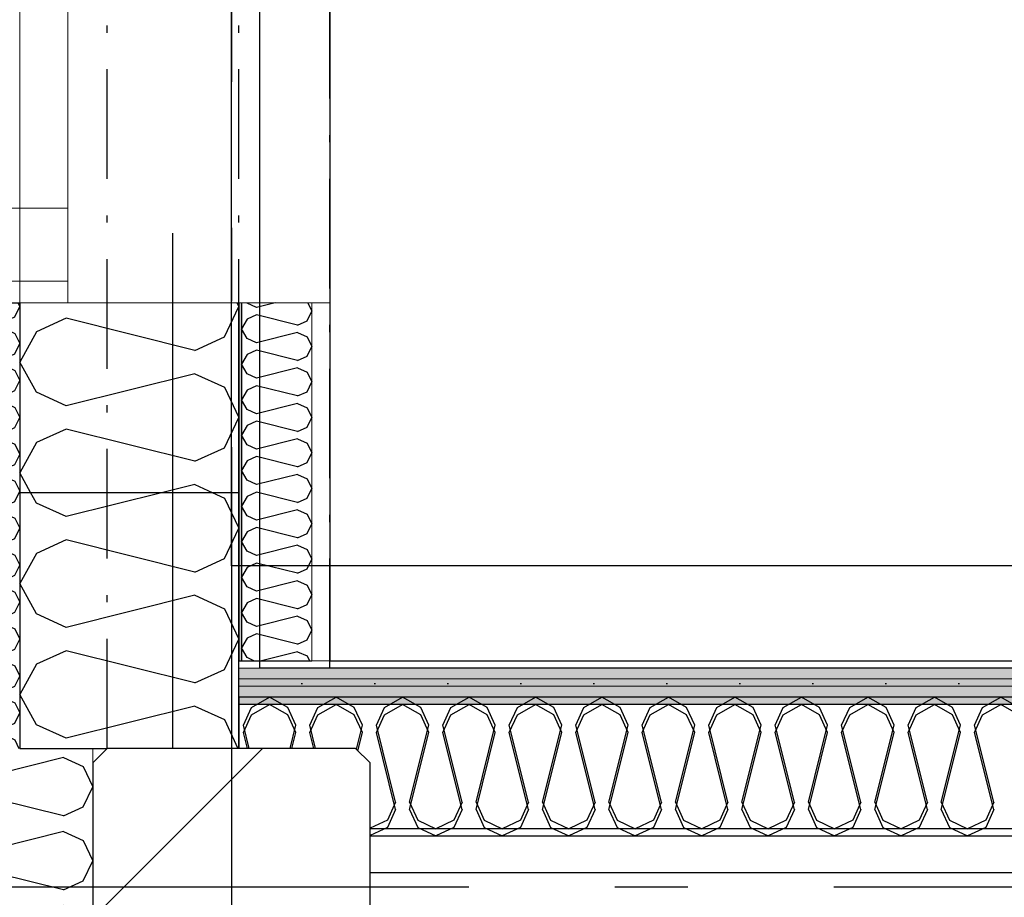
# Model space of a CAD drawing. Header units: millimetres. Extents: x -173281 to 144469, y -85977 to 83288.
# Tile 223 of 256: x -77818 to -77144, y -25824 to -25223. Entities that reach past the tile are written whole.
import ezdxf
from ezdxf.enums import TextEntityAlignment as Align

# ---------------------------------------------------------------- set-up
doc = ezdxf.new("R2010")
doc.units = ezdxf.units.MM
doc.header["$LTSCALE"] = 0.5
doc.header["$MEASUREMENT"] = 0
for name, pattern in [('Akselinje', [1500, 1000, -200, 100, -200]), ('Over snittplan', [260, 150, -50, 10, -50]), ('PLINE', [0]), ('Prikk & stiplet', [1340.555525, 705.555534, -352.777767, 0, -282.222223])]:
    doc.linetypes.add(name, pattern=pattern)
for name, color, linetype in [('222- Søyler', 7, 'Continuous'), ('222- Søyler  (Skravur)', 7, 'Continuous'), ('223- Bjelker(Nye konstruksjoner)', 7, 'Continuous'), ('232- Ikke-bærende yttervegger', 7, 'Continuous'), ('232- Ikke-bærende yttervegger (Skravur)', 7, 'Continuous'), ('232- Ikke-bærende yttervegger (Skravur)(Nye konstruksjoner)', 7, 'Continuous'), ('232- Ikke-bærende yttervegger(Nye konstruksjoner)', 7, 'Continuous'), ('235- Utvendig kledning og overflate', 7, 'Continuous'), ('235- Utvendig kledning og overflate (Skravur)(Nye konstruksjoner)', 7, 'Continuous'), ('242- Ikke-bærende innervegger', 7, 'Continuous'), ('242- Ikke-bærende innervegger (Skravur)', 7, 'Continuous'), ('242- Ikke-bærende innervegger (Skravur)(Nye konstruksjoner)', 7, 'Continuous'), ('242- Ikke-bærende innervegger(Nye konstruksjoner)', 7, 'Continuous'), ('244- Vinduer_ dører_ foldevegger(Nye konstruksjoner)', 7, 'Continuous'), ('252- Gulv på grunn_ bunnplate', 7, 'Continuous'), ('253- Oppforet gulv_ påstøp(Nye konstruksjoner)', 7, 'Continuous'), ('255- Gulvoverflate(Nye konstruksjoner)', 7, 'Continuous'), ('256- Faste himlinger og overflatebehandling(Nye konstruksjoner)', 7, 'Continuous'), ('82-- Modullinjer', 7, 'Continuous'), ('862- M___Nettoareal(Nye konstruksjoner)', 7, 'Continuous'), ('862- M___Nettoareal(Polylinje)(Nye konstruksjoner)', 7, 'Continuous'), ('862- M___Nettoareal(Tekst)(Nye konstruksjoner)', 7, 'Continuous')]:
    doc.layers.add(name, color=color, linetype=linetype)
for name, color, linetype, lineweight in [('234- Vinduer_ dører_ porter(Nye konstruksjoner)', 7, 'Continuous', 0), ('235- Utvendig kledning og overflate(Nye konstruksjoner)', 7, 'Continuous', 0), ('236- Innvendig kledning og overflate', 7, 'Continuous', 0), ('236- Innvendig kledning og overflate(Nye konstruksjoner)', 7, 'Continuous', 0)]:
    doc.layers.add(name, color=color, linetype=linetype, lineweight=lineweight)
doc.styles.add('GENERATED_STYLE_1', font='arial.ttf')
doc.styles.add('GENERATED_STYLE_2', font='arial.ttf')
doc.linetypes.add('Lydfuge betonggolv', pattern='A,0,[5,A-2607.111 Plan 1. etasje1.Shx,S=3.968254,R=0,X=0,Y=-3.46945e-18],-600,0', length=600)
pattern_1 = [(180, (0, 0), (0, 86.60254), [0, -50]), (180, (-25, -43.3), (0, 86.60254), [0, -50])]

# ---------------------------------------------------------------- blocks, each defined once
blk = doc.blocks.new('Dans_teater_A-120_6', base_point=(-73175.25, -21455.73))
at = {"layer": '862- M___Nettoareal(Polylinje)(Nye konstruksjoner)', "linetype": 'PLINE', "flags": 128}
blk.add_lwpolyline([(-77605.66, -22311.93), (-77605.66, -25661.93), (-76468.16, -25661.93), (-76468.16, -25666.93), (-68938.16, -25666.93), (-68938.16, -22216.93), (-68938.16, -18756.93), (-77605.66, -18756.93), (-77605.66, -22121.93), (-77668.16, -22121.93), (-77768.16, -22121.93), (-77768.16, -22311.93), (-77668.16, -22311.93)], close=True, dxfattribs=at)
at = {"layer": '862- M___Nettoareal(Tekst)(Nye konstruksjoner)', "style": 'GENERATED_STYLE_1'}
for tag, height, p in [('DUMMY_862', 150, (-73293.1, -20924.02)), ('ROOM_NAME', 150, (-73293.1, -22021.74)), ('DUMMY_861', 100, (-73450.25, -21621.49)), ('ROOM_NUMBER', 100, (-73450.25, -22010.31)), ('DUMMY_863', 100, (-73057.39, -21987.45))]:
    blk.add_attdef(tag, text='', height=height, rotation=90, dxfattribs=at).set_placement(p, align=Align.TOP_LEFT)
blk = doc.blocks.new('*X230')
at = {"layer": '242- Ikke-bærende innervegger (Skravur)', "linetype": 'PLINE'}
for p, q in [((-77659.39, -25698.87), (-77646.96, -25691.93)), ((-77634.52, -25698.87), (-77646.96, -25691.93)), ((-77613.86, -25698.87), (-77601.43, -25691.93)), ((-77589, -25698.87), (-77601.43, -25691.93)), ((-77568.33, -25698.87), (-77555.9, -25691.93)), ((-77543.47, -25698.87), (-77555.9, -25691.93)), ((-77522.81, -25698.87), (-77510.37, -25691.93)), ((-77497.94, -25698.87), (-77510.37, -25691.93)), ((-77477.28, -25698.87), (-77464.85, -25691.93)), ((-77452.41, -25698.87), (-77464.85, -25691.93)), ((-77431.75, -25698.87), (-77419.32, -25691.93)), ((-77406.89, -25698.87), (-77419.32, -25691.93)), ((-77386.23, -25698.87), (-77373.79, -25691.93)), ((-77361.36, -25698.87), (-77373.79, -25691.93)), ((-77340.7, -25698.87), (-77328.26, -25691.93)), ((-77315.83, -25698.87), (-77328.26, -25691.93)), ((-77295.17, -25698.87), (-77282.74, -25691.93)), ((-77270.3, -25698.87), (-77282.74, -25691.93)), ((-77249.64, -25698.87), (-77237.21, -25691.93)), ((-77224.78, -25698.87), (-77237.21, -25691.93)), ((-77204.12, -25698.87), (-77191.68, -25691.93)), ((-77179.25, -25698.87), (-77191.68, -25691.93)), ((-77158.59, -25698.87), (-77146.16, -25691.93)), ((-77133.72, -25698.87), (-77146.16, -25691.93)), ((-77664.94, -25711.06), (-77659.39, -25698.87)), ((-77628.98, -25711.06), (-77634.52, -25698.87)), ((-77619.41, -25711.06), (-77613.86, -25698.87)), ((-77583.45, -25711.06), (-77589, -25698.87)), ((-77573.88, -25711.06), (-77568.33, -25698.87)), ((-77537.92, -25711.06), (-77543.47, -25698.87)), ((-77528.36, -25711.06), (-77522.81, -25698.87)), ((-77492.39, -25711.06), (-77497.94, -25698.87)), ((-77482.83, -25711.06), (-77477.28, -25698.87)), ((-77446.87, -25711.06), (-77452.41, -25698.87)), ((-77437.3, -25711.06), (-77431.75, -25698.87)), ((-77401.34, -25711.06), (-77406.89, -25698.87)), ((-77391.77, -25711.06), (-77386.23, -25698.87)), ((-77355.81, -25711.06), (-77361.36, -25698.87)), ((-77346.25, -25711.06), (-77340.7, -25698.87)), ((-77310.28, -25711.06), (-77315.83, -25698.87)), ((-77300.72, -25711.06), (-77295.17, -25698.87)), ((-77264.76, -25711.06), (-77270.3, -25698.87)), ((-77255.19, -25711.06), (-77249.64, -25698.87)), ((-77219.23, -25711.06), (-77224.78, -25698.87)), ((-77209.66, -25711.06), (-77204.12, -25698.87)), ((-77173.7, -25711.06), (-77179.25, -25698.87)), ((-77164.14, -25711.06), (-77158.59, -25698.87)), ((-77662.22, -25721.93), (-77664.94, -25711.06)), ((-77631.69, -25721.93), (-77628.98, -25711.06)), ((-77616.69, -25721.93), (-77619.41, -25711.06)), ((-77586.56, -25723.52), (-77583.45, -25711.06)), ((-77560.68, -25763.85), (-77573.88, -25711.06)), ((-77551.12, -25763.85), (-77537.92, -25711.06)), ((-77515.16, -25763.85), (-77528.36, -25711.06)), ((-77505.59, -25763.85), (-77492.39, -25711.06)), ((-77469.63, -25763.85), (-77482.83, -25711.06)), ((-77460.06, -25763.85), (-77446.87, -25711.06)), ((-77424.1, -25763.85), (-77437.3, -25711.06)), ((-77414.54, -25763.85), (-77401.34, -25711.06)), ((-77378.57, -25763.85), (-77391.77, -25711.06)), ((-77369.01, -25763.85), (-77355.81, -25711.06)), ((-77333.05, -25763.85), (-77346.25, -25711.06)), ((-77323.48, -25763.85), (-77310.28, -25711.06)), ((-77287.52, -25763.85), (-77300.72, -25711.06)), ((-77277.95, -25763.85), (-77264.76, -25711.06)), ((-77241.99, -25763.85), (-77255.19, -25711.06)), ((-77232.43, -25763.85), (-77219.23, -25711.06)), ((-77196.47, -25763.85), (-77209.66, -25711.06)), ((-77186.9, -25763.85), (-77173.7, -25711.06)), ((-77150.94, -25763.85), (-77164.14, -25711.06)), ((-77560.68, -25763.85), (-77566.23, -25776.04)), ((-77551.12, -25763.85), (-77545.57, -25776.04)), ((-77515.16, -25763.85), (-77520.71, -25776.04)), ((-77505.59, -25763.85), (-77500.04, -25776.04)), ((-77469.63, -25763.85), (-77475.18, -25776.04)), ((-77460.06, -25763.85), (-77454.52, -25776.04)), ((-77424.1, -25763.85), (-77429.65, -25776.04)), ((-77414.54, -25763.85), (-77408.99, -25776.04)), ((-77378.57, -25763.85), (-77384.12, -25776.04)), ((-77369.01, -25763.85), (-77363.46, -25776.04)), ((-77333.05, -25763.85), (-77338.6, -25776.04)), ((-77323.48, -25763.85), (-77317.93, -25776.04)), ((-77287.52, -25763.85), (-77293.07, -25776.04)), ((-77277.95, -25763.85), (-77272.41, -25776.04)), ((-77241.99, -25763.85), (-77247.54, -25776.04)), ((-77232.43, -25763.85), (-77226.88, -25776.04)), ((-77196.47, -25763.85), (-77202.01, -25776.04)), ((-77186.9, -25763.85), (-77181.35, -25776.04)), ((-77150.94, -25763.85), (-77156.49, -25776.04)), ((-77566.23, -25776.04), (-77578.16, -25781.69)), ((-77545.57, -25776.04), (-77533.14, -25781.93)), ((-77520.71, -25776.04), (-77533.14, -25781.93)), ((-77500.04, -25776.04), (-77487.61, -25781.93)), ((-77475.18, -25776.04), (-77487.61, -25781.93)), ((-77454.52, -25776.04), (-77442.08, -25781.93)), ((-77429.65, -25776.04), (-77442.08, -25781.93)), ((-77408.99, -25776.04), (-77396.56, -25781.93)), ((-77384.12, -25776.04), (-77396.56, -25781.93)), ((-77363.46, -25776.04), (-77351.03, -25781.93)), ((-77338.6, -25776.04), (-77351.03, -25781.93)), ((-77317.93, -25776.04), (-77305.5, -25781.93)), ((-77293.07, -25776.04), (-77305.5, -25781.93)), ((-77272.41, -25776.04), (-77259.97, -25781.93)), ((-77247.54, -25776.04), (-77259.97, -25781.93)), ((-77226.88, -25776.04), (-77214.45, -25781.93)), ((-77202.01, -25776.04), (-77214.45, -25781.93)), ((-77181.35, -25776.04), (-77168.92, -25781.93)), ((-77156.49, -25776.04), (-77168.92, -25781.93))]:
    blk.add_line(p, q, dxfattribs=at)
blk = doc.blocks.new('*X462')
at = {"layer": '232- Ikke-bærende yttervegger (Skravur)', "linetype": 'PLINE'}
for p, q in [((-77806.6, -25554), (-77810.65, -25546.73)), ((-77720.23, -25546.73), (-77786.28, -25563.24)), ((-77686.23, -25546.73), (-77677.97, -25550.49)), ((-77677.97, -25550.49), (-77668.16, -25571.22)), ((-77786.28, -25563.24), (-77806.6, -25554)), ((-77677.97, -25591.94), (-77668.16, -25571.22)), ((-77786.28, -25579.19), (-77806.6, -25588.43)), ((-77698.29, -25601.18), (-77786.28, -25579.19)), ((-77806.6, -25588.43), (-77818.16, -25609.15)), ((-77698.29, -25601.18), (-77677.97, -25591.94)), ((-77806.6, -25629.88), (-77818.16, -25609.15)), ((-77698.29, -25617.13), (-77786.28, -25639.12)), ((-77698.29, -25617.13), (-77677.97, -25626.37)), ((-77677.97, -25626.37), (-77668.16, -25647.09)), ((-77786.28, -25639.12), (-77806.6, -25629.88)), ((-77677.97, -25667.82), (-77668.16, -25647.09)), ((-77786.28, -25655.06), (-77806.6, -25664.31)), ((-77698.29, -25677.06), (-77786.28, -25655.06)), ((-77806.6, -25664.31), (-77818.16, -25685.03)), ((-77698.29, -25677.06), (-77677.97, -25667.82)), ((-77806.6, -25705.76), (-77818.16, -25685.03)), ((-77698.29, -25693), (-77786.28, -25715)), ((-77698.29, -25693), (-77677.97, -25702.25)), ((-77786.28, -25715), (-77806.6, -25705.76)), ((-77677.97, -25702.25), (-77668.65, -25721.93))]:
    blk.add_line(p, q, dxfattribs=at)
blk = doc.blocks.new('*X514')
at = {"layer": '242- Ikke-bærende innervegger (Skravur)(Nye konstruksjoner)', "linetype": 'PLINE'}
for p, q in [((-77659.39, -25693.87), (-77646.96, -25686.93)), ((-77634.52, -25693.87), (-77646.96, -25686.93)), ((-77613.86, -25693.87), (-77601.43, -25686.93)), ((-77589, -25693.87), (-77601.43, -25686.93)), ((-77568.33, -25693.87), (-77555.9, -25686.93)), ((-77543.47, -25693.87), (-77555.9, -25686.93)), ((-77522.81, -25693.87), (-77510.37, -25686.93)), ((-77497.94, -25693.87), (-77510.37, -25686.93)), ((-77477.28, -25693.87), (-77464.85, -25686.93)), ((-77452.41, -25693.87), (-77464.85, -25686.93)), ((-77431.75, -25693.87), (-77419.32, -25686.93)), ((-77406.89, -25693.87), (-77419.32, -25686.93)), ((-77386.23, -25693.87), (-77373.79, -25686.93)), ((-77361.36, -25693.87), (-77373.79, -25686.93)), ((-77340.7, -25693.87), (-77328.26, -25686.93)), ((-77315.83, -25693.87), (-77328.26, -25686.93)), ((-77295.17, -25693.87), (-77282.74, -25686.93)), ((-77270.3, -25693.87), (-77282.74, -25686.93)), ((-77249.64, -25693.87), (-77237.21, -25686.93)), ((-77224.78, -25693.87), (-77237.21, -25686.93)), ((-77204.12, -25693.87), (-77191.68, -25686.93)), ((-77179.25, -25693.87), (-77191.68, -25686.93)), ((-77158.59, -25693.87), (-77146.16, -25686.93)), ((-77133.72, -25693.87), (-77146.16, -25686.93)), ((-77664.94, -25706.06), (-77659.39, -25693.87)), ((-77628.98, -25706.06), (-77634.52, -25693.87)), ((-77619.41, -25706.06), (-77613.86, -25693.87)), ((-77583.45, -25706.06), (-77589, -25693.87)), ((-77573.88, -25706.06), (-77568.33, -25693.87)), ((-77537.92, -25706.06), (-77543.47, -25693.87)), ((-77528.36, -25706.06), (-77522.81, -25693.87)), ((-77492.39, -25706.06), (-77497.94, -25693.87)), ((-77482.83, -25706.06), (-77477.28, -25693.87)), ((-77446.87, -25706.06), (-77452.41, -25693.87)), ((-77437.3, -25706.06), (-77431.75, -25693.87)), ((-77401.34, -25706.06), (-77406.89, -25693.87)), ((-77391.77, -25706.06), (-77386.23, -25693.87)), ((-77355.81, -25706.06), (-77361.36, -25693.87)), ((-77346.25, -25706.06), (-77340.7, -25693.87)), ((-77310.28, -25706.06), (-77315.83, -25693.87)), ((-77300.72, -25706.06), (-77295.17, -25693.87)), ((-77264.76, -25706.06), (-77270.3, -25693.87)), ((-77255.19, -25706.06), (-77249.64, -25693.87)), ((-77219.23, -25706.06), (-77224.78, -25693.87)), ((-77209.66, -25706.06), (-77204.12, -25693.87)), ((-77173.7, -25706.06), (-77179.25, -25693.87)), ((-77164.14, -25706.06), (-77158.59, -25693.87)), ((-77660.97, -25721.93), (-77664.94, -25706.06)), ((-77632.94, -25721.93), (-77628.98, -25706.06)), ((-77615.44, -25721.93), (-77619.41, -25706.06)), ((-77587.56, -25722.52), (-77583.45, -25706.06)), ((-77560.68, -25758.85), (-77573.88, -25706.06)), ((-77551.12, -25758.85), (-77537.92, -25706.06)), ((-77515.16, -25758.85), (-77528.36, -25706.06)), ((-77505.59, -25758.85), (-77492.39, -25706.06)), ((-77469.63, -25758.85), (-77482.83, -25706.06)), ((-77460.06, -25758.85), (-77446.87, -25706.06)), ((-77424.1, -25758.85), (-77437.3, -25706.06)), ((-77414.54, -25758.85), (-77401.34, -25706.06)), ((-77378.57, -25758.85), (-77391.77, -25706.06)), ((-77369.01, -25758.85), (-77355.81, -25706.06)), ((-77333.05, -25758.85), (-77346.25, -25706.06)), ((-77323.48, -25758.85), (-77310.28, -25706.06)), ((-77287.52, -25758.85), (-77300.72, -25706.06)), ((-77277.95, -25758.85), (-77264.76, -25706.06)), ((-77241.99, -25758.85), (-77255.19, -25706.06)), ((-77232.43, -25758.85), (-77219.23, -25706.06)), ((-77196.47, -25758.85), (-77209.66, -25706.06)), ((-77186.9, -25758.85), (-77173.7, -25706.06)), ((-77150.94, -25758.85), (-77164.14, -25706.06)), ((-77560.68, -25758.85), (-77566.23, -25771.04)), ((-77551.12, -25758.85), (-77545.57, -25771.04)), ((-77515.16, -25758.85), (-77520.71, -25771.04)), ((-77505.59, -25758.85), (-77500.04, -25771.04)), ((-77469.63, -25758.85), (-77475.18, -25771.04)), ((-77460.06, -25758.85), (-77454.52, -25771.04)), ((-77424.1, -25758.85), (-77429.65, -25771.04)), ((-77414.54, -25758.85), (-77408.99, -25771.04)), ((-77378.57, -25758.85), (-77384.12, -25771.04)), ((-77369.01, -25758.85), (-77363.46, -25771.04)), ((-77333.05, -25758.85), (-77338.6, -25771.04)), ((-77323.48, -25758.85), (-77317.93, -25771.04)), ((-77287.52, -25758.85), (-77293.07, -25771.04)), ((-77277.95, -25758.85), (-77272.41, -25771.04)), ((-77241.99, -25758.85), (-77247.54, -25771.04)), ((-77232.43, -25758.85), (-77226.88, -25771.04)), ((-77196.47, -25758.85), (-77202.01, -25771.04)), ((-77186.9, -25758.85), (-77181.35, -25771.04)), ((-77150.94, -25758.85), (-77156.49, -25771.04)), ((-77566.23, -25771.04), (-77578.16, -25776.69)), ((-77545.57, -25771.04), (-77533.14, -25776.93)), ((-77520.71, -25771.04), (-77533.14, -25776.93)), ((-77500.04, -25771.04), (-77487.61, -25776.93)), ((-77475.18, -25771.04), (-77487.61, -25776.93)), ((-77454.52, -25771.04), (-77442.08, -25776.93)), ((-77429.65, -25771.04), (-77442.08, -25776.93)), ((-77408.99, -25771.04), (-77396.56, -25776.93)), ((-77384.12, -25771.04), (-77396.56, -25776.93)), ((-77363.46, -25771.04), (-77351.03, -25776.93)), ((-77338.6, -25771.04), (-77351.03, -25776.93)), ((-77317.93, -25771.04), (-77305.5, -25776.93)), ((-77293.07, -25771.04), (-77305.5, -25776.93)), ((-77272.41, -25771.04), (-77259.97, -25776.93)), ((-77247.54, -25771.04), (-77259.97, -25776.93)), ((-77226.88, -25771.04), (-77214.45, -25776.93)), ((-77202.01, -25771.04), (-77214.45, -25776.93)), ((-77181.35, -25771.04), (-77168.92, -25776.93)), ((-77156.49, -25771.04), (-77168.92, -25776.93))]:
    blk.add_line(p, q, dxfattribs=at)
blk = doc.blocks.new('*X598')
at = {"layer": '235- Utvendig kledning og overflate (Skravur)(Nye konstruksjoner)', "linetype": 'PLINE'}
for p, q in [((-77819.36, -25416.93), (-77818.16, -25419.46)), ((-77857.53, -25422.11), (-77864.3, -25425.2)), ((-77828.2, -25429.45), (-77857.53, -25422.11)), ((-77821.43, -25426.36), (-77818.16, -25419.46)), ((-77864.3, -25425.2), (-77868.16, -25432.1)), ((-77828.2, -25429.45), (-77821.43, -25426.36)), ((-77864.3, -25439.01), (-77868.16, -25432.1)), ((-77828.2, -25434.76), (-77857.53, -25442.09)), ((-77828.2, -25434.76), (-77821.43, -25437.84)), ((-77821.43, -25437.84), (-77818.16, -25444.75)), ((-77857.53, -25442.09), (-77864.3, -25439.01)), ((-77821.43, -25451.66), (-77818.16, -25444.75)), ((-77864.3, -25450.49), (-77868.16, -25457.4)), ((-77857.53, -25447.41), (-77864.3, -25450.49)), ((-77828.2, -25454.74), (-77857.53, -25447.41)), ((-77828.2, -25454.74), (-77821.43, -25451.66)), ((-77864.3, -25464.3), (-77868.16, -25457.4)), ((-77857.53, -25467.39), (-77864.3, -25464.3)), ((-77828.2, -25460.05), (-77857.53, -25467.39)), ((-77828.2, -25460.05), (-77821.43, -25463.14)), ((-77821.43, -25463.14), (-77818.16, -25470.04)), ((-77821.43, -25476.95), (-77818.16, -25470.04)), ((-77864.3, -25475.78), (-77868.16, -25482.69)), ((-77857.53, -25472.7), (-77864.3, -25475.78)), ((-77828.2, -25480.03), (-77857.53, -25472.7)), ((-77828.2, -25480.03), (-77821.43, -25476.95)), ((-77864.3, -25489.6), (-77868.16, -25482.69)), ((-77828.2, -25485.35), (-77857.53, -25492.68)), ((-77828.2, -25485.35), (-77821.43, -25488.43)), ((-77857.53, -25492.68), (-77864.3, -25489.6)), ((-77821.43, -25488.43), (-77818.16, -25495.34)), ((-77857.53, -25497.99), (-77864.3, -25501.08)), ((-77828.2, -25505.33), (-77857.53, -25497.99)), ((-77821.43, -25502.24), (-77818.16, -25495.34)), ((-77864.3, -25501.08), (-77868.16, -25507.98)), ((-77828.2, -25505.33), (-77821.43, -25502.24)), ((-77864.3, -25514.89), (-77868.16, -25507.98)), ((-77828.2, -25510.64), (-77857.53, -25517.97)), ((-77828.2, -25510.64), (-77821.43, -25513.72)), ((-77857.53, -25517.97), (-77864.3, -25514.89)), ((-77821.43, -25513.72), (-77818.16, -25520.63)), ((-77857.53, -25523.29), (-77864.3, -25526.37)), ((-77828.2, -25530.62), (-77857.53, -25523.29)), ((-77821.43, -25527.54), (-77818.16, -25520.63)), ((-77864.3, -25526.37), (-77868.16, -25533.28)), ((-77828.2, -25530.62), (-77821.43, -25527.54)), ((-77864.3, -25540.18), (-77868.16, -25533.28)), ((-77828.2, -25535.93), (-77857.53, -25543.27)), ((-77828.2, -25535.93), (-77821.43, -25539.01)), ((-77821.43, -25539.01), (-77818.16, -25545.92)), ((-77857.53, -25543.27), (-77864.3, -25540.18)), ((-77821.43, -25552.83), (-77818.16, -25545.92)), ((-77864.3, -25551.66), (-77868.16, -25558.57)), ((-77857.53, -25548.58), (-77864.3, -25551.66)), ((-77828.2, -25555.91), (-77857.53, -25548.58)), ((-77828.2, -25555.91), (-77821.43, -25552.83)), ((-77864.3, -25565.48), (-77868.16, -25558.57)), ((-77857.53, -25568.56), (-77864.3, -25565.48)), ((-77828.2, -25561.23), (-77857.53, -25568.56)), ((-77828.2, -25561.23), (-77821.43, -25564.31)), ((-77821.43, -25564.31), (-77818.16, -25571.22)), ((-77821.43, -25578.12), (-77818.16, -25571.22)), ((-77864.3, -25576.95), (-77868.16, -25583.86)), ((-77857.53, -25573.87), (-77864.3, -25576.95)), ((-77828.2, -25581.2), (-77857.53, -25573.87)), ((-77828.2, -25581.2), (-77821.43, -25578.12)), ((-77864.3, -25590.77), (-77868.16, -25583.86)), ((-77828.2, -25586.52), (-77857.53, -25593.85)), ((-77828.2, -25586.52), (-77821.43, -25589.6)), ((-77857.53, -25593.85), (-77864.3, -25590.77)), ((-77821.43, -25589.6), (-77818.16, -25596.51)), ((-77857.53, -25599.17), (-77864.3, -25602.25)), ((-77828.2, -25606.5), (-77857.53, -25599.17)), ((-77821.43, -25603.42), (-77818.16, -25596.51)), ((-77864.3, -25602.25), (-77868.16, -25609.15)), ((-77828.2, -25606.5), (-77821.43, -25603.42)), ((-77864.3, -25616.06), (-77868.16, -25609.15)), ((-77828.2, -25611.81), (-77857.53, -25619.14)), ((-77828.2, -25611.81), (-77821.43, -25614.89)), ((-77857.53, -25619.14), (-77864.3, -25616.06)), ((-77821.43, -25614.89), (-77818.16, -25621.8)), ((-77857.53, -25624.46), (-77864.3, -25627.54)), ((-77828.2, -25631.79), (-77857.53, -25624.46)), ((-77821.43, -25628.71), (-77818.16, -25621.8)), ((-77864.3, -25627.54), (-77868.16, -25634.45)), ((-77828.2, -25631.79), (-77821.43, -25628.71)), ((-77864.3, -25641.35), (-77868.16, -25634.45)), ((-77828.2, -25637.1), (-77857.53, -25644.44)), ((-77828.2, -25637.1), (-77821.43, -25640.19)), ((-77821.43, -25640.19), (-77818.16, -25647.09)), ((-77857.53, -25644.44), (-77864.3, -25641.35)), ((-77821.43, -25654), (-77818.16, -25647.09)), ((-77864.3, -25652.83), (-77868.16, -25659.74)), ((-77857.53, -25649.75), (-77864.3, -25652.83)), ((-77828.2, -25657.08), (-77857.53, -25649.75)), ((-77828.2, -25657.08), (-77821.43, -25654)), ((-77864.3, -25666.65), (-77868.16, -25659.74)), ((-77857.53, -25669.73), (-77864.3, -25666.65)), ((-77828.2, -25662.4), (-77857.53, -25669.73)), ((-77828.2, -25662.4), (-77821.43, -25665.48)), ((-77821.43, -25665.48), (-77818.16, -25672.39)), ((-77821.43, -25679.29), (-77818.16, -25672.39)), ((-77864.3, -25678.13), (-77868.16, -25685.03)), ((-77857.53, -25675.04), (-77864.3, -25678.13)), ((-77828.2, -25682.38), (-77857.53, -25675.04)), ((-77828.2, -25682.38), (-77821.43, -25679.29)), ((-77864.3, -25691.94), (-77868.16, -25685.03)), ((-77828.2, -25687.69), (-77857.53, -25695.02)), ((-77828.2, -25687.69), (-77821.43, -25690.77)), ((-77857.53, -25695.02), (-77864.3, -25691.94)), ((-77821.43, -25690.77), (-77818.16, -25697.68)), ((-77857.53, -25700.34), (-77864.3, -25703.42)), ((-77828.2, -25707.67), (-77857.53, -25700.34)), ((-77821.43, -25704.59), (-77818.16, -25697.68)), ((-77864.3, -25703.42), (-77868.16, -25710.33)), ((-77828.2, -25707.67), (-77821.43, -25704.59)), ((-77864.3, -25717.23), (-77868.16, -25710.33)), ((-77828.2, -25712.98), (-77857.53, -25720.32)), ((-77828.2, -25712.98), (-77821.43, -25716.07)), ((-77857.53, -25720.32), (-77864.3, -25717.23)), ((-77821.43, -25716.07), (-77818.65, -25721.93))]:
    blk.add_line(p, q, dxfattribs=at)
blk = doc.blocks.new('Dør tofløyet[35]')
at = {"layer": '234- Vinduer_ dører_ porter(Nye konstruksjoner)', "linetype": 'PLINE'}
for p, q in [((-77818.16, -23796.93), (-77818.16, -25416.93)), ((-77785.16, -25351.93), (-77785.16, -23861.93)), ((-77877.16, -25351.93), (-77785.16, -25351.93)), ((-77785.16, -25351.93), (-77785.16, -25401.93)), ((-77785.16, -25401.93), (-77877.16, -25401.93)), ((-77785.16, -25401.93), (-77785.16, -25416.93)), ((-77877.16, -25416.93), (-77785.16, -25416.93))]:
    blk.add_line(p, q, dxfattribs=at)
at = {"layer": '244- Vinduer_ dører_ foldevegger(Nye konstruksjoner)', "linetype": 'PLINE'}
blk.add_line((-77868.16, -25416.93), (-77818.16, -25416.93), dxfattribs=at)
blk.add_line((-77868.16, -25416.93), (-77818.16, -25416.93), dxfattribs=at)
blk = doc.blocks.new('*X638')
at = {"layer": '235- Utvendig kledning og overflate (Skravur)(Nye konstruksjoner)', "linetype": 'PLINE'}
for p, q in [((-77867.58, -25721.93), (-77868.16, -25722.97)), ((-77860.45, -25736.79), (-77868.16, -25722.97)), ((-77788.24, -25728.29), (-77846.9, -25742.95)), ((-77788.24, -25728.29), (-77774.7, -25734.45)), ((-77774.7, -25734.45), (-77768.16, -25748.27)), ((-77846.9, -25742.95), (-77860.45, -25736.79)), ((-77774.7, -25762.08), (-77768.16, -25748.27)), ((-77846.9, -25753.58), (-77860.45, -25759.74)), ((-77788.24, -25768.24), (-77846.9, -25753.58)), ((-77860.45, -25759.74), (-77868.16, -25773.56)), ((-77788.24, -25768.24), (-77774.7, -25762.08)), ((-77860.45, -25787.37), (-77868.16, -25773.56)), ((-77788.24, -25778.87), (-77846.9, -25793.54)), ((-77788.24, -25778.87), (-77774.7, -25785.04)), ((-77846.9, -25793.54), (-77860.45, -25787.37)), ((-77774.7, -25785.04), (-77768.16, -25798.85)), ((-77774.7, -25812.67), (-77768.16, -25798.85)), ((-77846.9, -25804.17), (-77860.45, -25810.33)), ((-77788.24, -25818.83), (-77846.9, -25804.17)), ((-77860.45, -25810.33), (-77868.16, -25824.14)), ((-77788.24, -25818.83), (-77774.7, -25812.67)), ((-77860.45, -25837.96), (-77868.16, -25824.14)), ((-77788.24, -25829.46), (-77846.9, -25844.12)), ((-77788.24, -25829.46), (-77774.7, -25835.62)), ((-77774.7, -25835.62), (-77768.16, -25849.44)), ((-77846.9, -25844.12), (-77860.45, -25837.96)), ((-77774.7, -25863.25), (-77768.16, -25849.44)), ((-77846.9, -25854.75), (-77860.45, -25860.92)), ((-77788.24, -25869.42), (-77846.9, -25854.75)), ((-77860.45, -25860.92), (-77868.16, -25874.73)), ((-77788.24, -25869.42), (-77774.7, -25863.25)), ((-77860.45, -25888.55), (-77868.16, -25874.73)), ((-77788.24, -25880.04), (-77846.9, -25894.71)), ((-77788.24, -25880.04), (-77774.7, -25886.21)), ((-77846.9, -25894.71), (-77860.45, -25888.55)), ((-77774.7, -25886.21), (-77768.16, -25900.02)), ((-77773.79, -25911.93), (-77768.16, -25900.02)), ((-77846.9, -25905.34), (-77860.45, -25911.5)), ((-77820.54, -25911.93), (-77846.9, -25905.34)), ((-77860.45, -25911.5), (-77860.69, -25911.93))]:
    blk.add_line(p, q, dxfattribs=at)
blk = doc.blocks.new('*X1096')
at = {"layer": '232- Ikke-bærende yttervegger (Skravur)(Nye konstruksjoner)', "linetype": 'PLINE'}
for p, q in [((-77662.46, -25416.98), (-77662.58, -25416.76)), ((-77655.96, -25419.94), (-77662.46, -25416.98)), ((-77643.23, -25416.76), (-77655.96, -25419.94)), ((-77620.87, -25416.76), (-77618.16, -25422.49)), ((-77621.3, -25429.12), (-77618.16, -25422.49)), ((-77662.46, -25428), (-77666.16, -25434.63)), ((-77655.96, -25425.04), (-77662.46, -25428)), ((-77627.8, -25432.08), (-77655.96, -25425.04)), ((-77627.8, -25432.08), (-77621.3, -25429.12)), ((-77662.46, -25441.26), (-77666.16, -25434.63)), ((-77627.8, -25437.18), (-77655.96, -25444.22)), ((-77627.8, -25437.18), (-77621.3, -25440.14)), ((-77655.96, -25444.22), (-77662.46, -25441.26)), ((-77621.3, -25440.14), (-77618.16, -25446.77)), ((-77655.96, -25449.32), (-77662.46, -25452.28)), ((-77627.8, -25456.36), (-77655.96, -25449.32)), ((-77621.3, -25453.4), (-77618.16, -25446.77)), ((-77662.46, -25452.28), (-77666.16, -25458.91)), ((-77627.8, -25456.36), (-77621.3, -25453.4)), ((-77662.46, -25465.55), (-77666.16, -25458.91)), ((-77627.8, -25461.46), (-77655.96, -25468.5)), ((-77627.8, -25461.46), (-77621.3, -25464.42)), ((-77621.3, -25464.42), (-77618.16, -25471.05)), ((-77655.96, -25468.5), (-77662.46, -25465.55)), ((-77621.3, -25477.69), (-77618.16, -25471.05)), ((-77662.46, -25476.56), (-77666.16, -25483.2)), ((-77655.96, -25473.61), (-77662.46, -25476.56)), ((-77627.8, -25480.64), (-77655.96, -25473.61)), ((-77627.8, -25480.64), (-77621.3, -25477.69)), ((-77662.46, -25489.83), (-77666.16, -25483.2)), ((-77655.96, -25492.79), (-77662.46, -25489.83)), ((-77627.8, -25485.75), (-77655.96, -25492.79)), ((-77627.8, -25485.75), (-77621.3, -25488.71)), ((-77621.3, -25488.71), (-77618.16, -25495.34)), ((-77655.96, -25497.89), (-77662.46, -25500.85)), ((-77627.8, -25504.93), (-77655.96, -25497.89)), ((-77621.3, -25501.97), (-77618.16, -25495.34)), ((-77662.46, -25500.85), (-77666.16, -25507.48)), ((-77627.8, -25504.93), (-77621.3, -25501.97)), ((-77662.46, -25514.11), (-77666.16, -25507.48)), ((-77627.8, -25510.03), (-77655.96, -25517.07)), ((-77627.8, -25510.03), (-77621.3, -25512.99)), ((-77655.96, -25517.07), (-77662.46, -25514.11)), ((-77621.3, -25512.99), (-77618.16, -25519.62)), ((-77662.46, -25525.13), (-77666.16, -25531.76)), ((-77655.96, -25522.17), (-77662.46, -25525.13)), ((-77627.8, -25529.21), (-77655.96, -25522.17)), ((-77621.3, -25526.25), (-77618.16, -25519.62)), ((-77662.46, -25538.39), (-77666.16, -25531.76)), ((-77627.8, -25529.21), (-77621.3, -25526.25)), ((-77655.96, -25541.35), (-77662.46, -25538.39)), ((-77627.8, -25534.31), (-77655.96, -25541.35)), ((-77627.8, -25534.31), (-77621.3, -25537.27)), ((-77621.3, -25537.27), (-77618.16, -25543.9)), ((-77621.3, -25550.53), (-77618.16, -25543.9)), ((-77662.46, -25549.41), (-77666.16, -25556.04)), ((-77655.96, -25546.45), (-77662.46, -25549.41)), ((-77627.8, -25553.49), (-77655.96, -25546.45)), ((-77627.8, -25553.49), (-77621.3, -25550.53)), ((-77662.46, -25562.67), (-77666.16, -25556.04)), ((-77627.8, -25558.59), (-77655.96, -25565.63)), ((-77627.8, -25558.59), (-77621.3, -25561.55)), ((-77655.96, -25565.63), (-77662.46, -25562.67)), ((-77621.3, -25561.55), (-77618.16, -25568.18)), ((-77655.96, -25570.73), (-77662.46, -25573.69)), ((-77627.8, -25577.77), (-77655.96, -25570.73)), ((-77621.3, -25574.81), (-77618.16, -25568.18)), ((-77662.46, -25573.69), (-77666.16, -25580.32)), ((-77627.8, -25577.77), (-77621.3, -25574.81)), ((-77662.46, -25586.95), (-77666.16, -25580.32)), ((-77627.8, -25582.87), (-77655.96, -25589.91)), ((-77627.8, -25582.87), (-77621.3, -25585.83)), ((-77621.3, -25585.83), (-77618.16, -25592.46)), ((-77655.96, -25589.91), (-77662.46, -25586.95)), ((-77621.3, -25599.09), (-77618.16, -25592.46)), ((-77662.46, -25597.97), (-77666.16, -25604.6)), ((-77655.96, -25595.01), (-77662.46, -25597.97)), ((-77627.8, -25602.05), (-77655.96, -25595.01)), ((-77627.8, -25602.05), (-77621.3, -25599.09)), ((-77662.46, -25611.23), (-77666.16, -25604.6)), ((-77655.96, -25614.19), (-77662.46, -25611.23)), ((-77627.8, -25607.15), (-77655.96, -25614.19)), ((-77627.8, -25607.15), (-77621.3, -25610.11)), ((-77621.3, -25610.11), (-77618.16, -25616.74)), ((-77655.96, -25619.29), (-77662.46, -25622.25)), ((-77627.8, -25626.33), (-77655.96, -25619.29)), ((-77621.3, -25623.37), (-77618.16, -25616.74)), ((-77662.46, -25622.25), (-77666.16, -25628.88)), ((-77627.8, -25626.33), (-77621.3, -25623.37)), ((-77662.46, -25635.51), (-77666.16, -25628.88)), ((-77627.8, -25631.43), (-77655.96, -25638.47)), ((-77627.8, -25631.43), (-77621.3, -25634.39)), ((-77655.96, -25638.47), (-77662.46, -25635.51)), ((-77621.3, -25634.39), (-77618.16, -25641.02)), ((-77662.46, -25646.53), (-77666.16, -25653.16)), ((-77655.96, -25643.57), (-77662.46, -25646.53)), ((-77627.8, -25650.61), (-77655.96, -25643.57)), ((-77621.3, -25647.65), (-77618.16, -25641.02)), ((-77662.46, -25659.8), (-77666.16, -25653.16)), ((-77627.8, -25650.61), (-77621.3, -25647.65)), ((-77657.77, -25661.93), (-77662.46, -25659.8)), ((-77627.8, -25655.72), (-77652.65, -25661.93)), ((-77627.8, -25655.72), (-77621.3, -25658.67)), ((-77621.3, -25658.67), (-77619.76, -25661.93))]:
    blk.add_line(p, q, dxfattribs=at)
blk = doc.blocks.new('*X1190')
at = {"layer": '232- Ikke-bærende yttervegger (Skravur)(Nye konstruksjoner)', "linetype": 'PLINE'}
for p, q in [((-77669.44, -25416.76), (-77668.16, -25419.46)), ((-77677.97, -25440.18), (-77668.16, -25419.46)), ((-77786.28, -25427.43), (-77806.6, -25436.67)), ((-77698.29, -25449.43), (-77786.28, -25427.43)), ((-77806.6, -25436.67), (-77818.16, -25457.4)), ((-77698.29, -25449.43), (-77677.97, -25440.18)), ((-77806.6, -25478.12), (-77818.16, -25457.4)), ((-77698.29, -25465.37), (-77786.28, -25487.37)), ((-77698.29, -25465.37), (-77677.97, -25474.61)), ((-77786.28, -25487.37), (-77806.6, -25478.12)), ((-77677.97, -25474.61), (-77668.16, -25495.34)), ((-77677.97, -25516.06), (-77668.16, -25495.34)), ((-77786.28, -25503.31), (-77806.6, -25512.55)), ((-77698.29, -25525.3), (-77786.28, -25503.31)), ((-77806.6, -25512.55), (-77818.16, -25533.28)), ((-77698.29, -25525.3), (-77677.97, -25516.06)), ((-77810.65, -25546.73), (-77818.16, -25533.28)), ((-77698.29, -25541.25), (-77720.23, -25546.73)), ((-77698.29, -25541.25), (-77686.23, -25546.73))]:
    blk.add_line(p, q, dxfattribs=at)
blk = doc.blocks.new('Standard grid marker[179]', base_point=(-77673.16, 26434.41))
at = {"layer": '82-- Modullinjer', "linetype": 'Akselinje'}
blk.add_line((-77673.16, 26234.41), (-77673.16, -50374.43), dxfattribs=at)
at = {"layer": '82-- Modullinjer', "style": 'GENERATED_STYLE_2'}
for tag, p in [('AC_MarkerText_1_0', (-77800.66, 26644.41)), ('AC_MarkerText_1_1', (-77800.66, -50864.43))]:
    blk.add_attdef(tag, text='', height=175, rotation=90, dxfattribs=at).set_placement(p, align=Align.TOP_CENTER)
blk = doc.blocks.new('Standard grid marker[260]', base_point=(20939.46, -25816.93))
at = {"layer": '82-- Modullinjer', "linetype": 'Akselinje'}
blk.add_line((20739.46, -25816.93), (-81321.28, -25816.93), dxfattribs=at)
at = {"layer": '82-- Modullinjer', "style": 'GENERATED_STYLE_2'}
for tag, p in [('AC_MarkerText_1_0', (21061.96, -25856.93)), ('AC_MarkerText_1_1', (-81898.78, -25856.93))]:
    blk.add_attdef(tag, text='', height=175, rotation=90, dxfattribs=at).set_placement(p, align=Align.TOP_CENTER)

msp = doc.modelspace()

# ---------------------------------------------------------------- hatches: boundary and pattern name
at = {"layer": '222- Søyler  (Skravur)', "linetype": 'Continuous'}
h = msp.add_hatch(dxfattribs=at)
h.set_pattern_fill('Skrålinjer_3', color=256, style=0, pattern_type=2)
h.set_pattern_definition([(45, (0, 0), (-127.2792, 127.2792), [])])
h.paths.add_polyline_path([(-77578.16, -25901.93), (-77578.16, -25731.93), (-77588.16, -25721.93), (-77758.16, -25721.93), (-77768.16, -25731.93), (-77768.16, -25901.93), (-77758.16, -25911.93), (-77588.16, -25911.93)])
at = {"layer": '232- Ikke-bærende yttervegger (Skravur)(Nye konstruksjoner)', "linetype": 'Continuous'}
msp.add_hatch(color=256, dxfattribs=at).paths.add_polyline_path([(-77666.16, -25416.76), (-77668.16, -25416.76), (-77668.16, -25661.93), (-77666.16, -25661.93)])
h = msp.add_hatch(dxfattribs=at)
h.set_pattern_fill('Gips', color=256, style=0, pattern_type=2)
h.set_pattern_definition([(270, (0, 0), (86.60254, 0), [0, -50]), (270, (43.3, -25), (86.60254, 0), [0, -50])])
h.paths.add_polyline_path([(-77618.16, -25661.93), (-77605.66, -25661.93), (-77605.66, -25416.76), (-77618.16, -25416.76)])
at = {"layer": '242- Ikke-bærende innervegger (Skravur)', "linetype": 'Continuous'}
h = msp.add_hatch(dxfattribs=at)
h.set_pattern_fill('Gips', color=256, style=0, pattern_type=2)
h.set_pattern_definition(pattern_1)
h.paths.add_polyline_path([(-72593.16, -25666.93), (-77668.16, -25666.93), (-77668.16, -25679.43), (-72593.16, -25679.43)])
h = msp.add_hatch(dxfattribs=at)
h.set_pattern_fill('Gips', color=256, style=0, pattern_type=2)
h.set_pattern_definition(pattern_1)
h.paths.add_polyline_path([(-72593.16, -25679.43), (-77668.16, -25679.43), (-77668.16, -25691.93), (-72593.16, -25691.93)])
at = {"layer": '242- Ikke-bærende innervegger (Skravur)(Nye konstruksjoner)', "linetype": 'Continuous'}
h = msp.add_hatch(dxfattribs=at)
h.set_pattern_fill('Gips', color=256, style=0, pattern_type=2)
h.set_pattern_definition(pattern_1)
h.paths.add_polyline_path([(-76468.16, -25661.93), (-77668.16, -25661.93), (-77668.16, -25674.43), (-76468.16, -25674.43)])
h = msp.add_hatch(dxfattribs=at)
h.set_pattern_fill('Gips', color=256, style=0, pattern_type=2)
h.set_pattern_definition(pattern_1)
h.paths.add_polyline_path([(-76468.16, -25674.43), (-77668.16, -25674.43), (-77668.16, -25686.93), (-76468.16, -25686.93)])

# ---------------------------------------------------------------- linework, layer by layer
at = {"layer": '222- Søyler', "linetype": 'PLINE', "flags": 128}
msp.add_lwpolyline([(-77578.16, -25901.93), (-77578.16, -25731.93), (-77588.16, -25721.93), (-77758.16, -25721.93), (-77768.16, -25731.93), (-77768.16, -25901.93), (-77758.16, -25911.93), (-77588.16, -25911.93)], close=True, dxfattribs=at)
at = {"layer": '223- Bjelker(Nye konstruksjoner)', "linetype": 'Over snittplan'}
for p, q in [((-77758.16, -25721.93), (-77758.16, -22311.93)), ((-77668.16, -25721.93), (-77668.16, -22311.93)), ((-77668.16, -25721.93), (-77758.16, -25721.93))]:
    msp.add_line(p, q, dxfattribs=at)
at = {"layer": '223- Bjelker(Nye konstruksjoner)', "linetype": 'Prikk & stiplet'}
msp.add_line((-77713.16, -25721.93), (-77713.16, -22311.93), dxfattribs=at)
at = {"layer": '232- Ikke-bærende yttervegger', "linetype": 'PLINE', "flags": 128}
for points in [[(-77818.16, -25546.73), (-77818.16, -25721.93)], [(-77668.16, -25721.93), (-77668.16, -25546.73)], [(-77818.16, -25721.93), (-77758.16, -25721.93)]]:
    msp.add_lwpolyline(points, dxfattribs=at)
at = {"layer": '232- Ikke-bærende yttervegger(Nye konstruksjoner)', "linetype": 'PLINE'}
msp.add_line((-77666.16, -25416.76), (-77666.16, -25661.93), dxfattribs=at)
at = {"layer": '232- Ikke-bærende yttervegger(Nye konstruksjoner)', "linetype": 'PLINE', "flags": 128}
for points in [[(-77818.16, -25416.76), (-77818.16, -25546.73)], [(-77668.16, -25416.76), (-77668.16, -25661.93)], [(-77668.16, -25546.73), (-77668.16, -25416.76)], [(-77668.16, -25661.93), (-77666.16, -25661.93)], [(-77666.16, -25661.93), (-77618.16, -25661.93)]]:
    msp.add_lwpolyline(points, dxfattribs=at)
at = {"layer": '235- Utvendig kledning og overflate', "linetype": 'PLINE', "flags": 128}
for points in [[(-77818.16, -25416.76), (-77818.16, -25546.73)], [(-77668.16, -25546.73), (-77668.16, -25416.76)], [(-77818.16, -25546.73), (-77668.16, -25546.73)]]:
    msp.add_lwpolyline(points, dxfattribs=at)
at = {"layer": '235- Utvendig kledning og overflate(Nye konstruksjoner)', "linetype": 'PLINE'}
msp.add_line((-77868.16, -25416.93), (-77818.16, -25416.93), dxfattribs=at)
at = {"layer": '235- Utvendig kledning og overflate(Nye konstruksjoner)', "linetype": 'PLINE', "flags": 128}
for points in [[(-77605.66, -25416.76), (-77605.66, -23796.93)], [(-77926.16, -25416.76), (-77818.16, -25416.76)], [(-77818.16, -25416.76), (-77668.16, -25416.76)], [(-77818.16, -25721.93), (-77818.16, -25416.93)], [(-77668.16, -25416.76), (-77666.16, -25416.76)], [(-77666.16, -25416.76), (-77618.16, -25416.76)], [(-77618.16, -25416.76), (-77605.66, -25416.76)], [(-77818.16, -25721.93), (-77768.16, -25721.93)], [(-77768.16, -25911.93), (-77768.16, -25721.93)]]:
    msp.add_lwpolyline(points, dxfattribs=at)
at = {"layer": '236- Innvendig kledning og overflate', "linetype": 'PLINE'}
msp.add_line((-72593.16, -25679.43), (-77668.16, -25679.43), dxfattribs=at)
at = {"layer": '236- Innvendig kledning og overflate', "linetype": 'PLINE', "flags": 128}
for points in [[(-72593.16, -25666.93), (-77668.16, -25666.93)], [(-77668.16, -25666.93), (-77668.16, -25679.43)], [(-77668.16, -25679.43), (-77668.16, -25691.93)]]:
    msp.add_lwpolyline(points, dxfattribs=at)
at = {"layer": '236- Innvendig kledning og overflate(Nye konstruksjoner)', "linetype": 'PLINE'}
for p, q in [((-77618.16, -25661.93), (-77618.16, -25416.76)), ((-76468.16, -25674.43), (-77668.16, -25674.43))]:
    msp.add_line(p, q, dxfattribs=at)
at = {"layer": '236- Innvendig kledning og overflate(Nye konstruksjoner)', "linetype": 'PLINE', "flags": 128}
for points in [[(-77605.66, -25661.93), (-77605.66, -25416.76)], [(-76468.16, -25661.93), (-77668.16, -25661.93)], [(-77668.16, -25661.93), (-77668.16, -25674.43)], [(-77618.16, -25661.93), (-77605.66, -25661.93)], [(-77668.16, -25674.43), (-77668.16, -25686.93)]]:
    msp.add_lwpolyline(points, dxfattribs=at)
at = {"layer": '242- Ikke-bærende innervegger', "linetype": 'PLINE'}
msp.add_line((-72593.16, -25691.93), (-77668.16, -25691.93), dxfattribs=at)
at = {"layer": '242- Ikke-bærende innervegger', "linetype": 'PLINE', "flags": 128}
for points in [[(-77668.16, -25691.93), (-77668.16, -25721.93)], [(-77578.16, -25781.93), (-72593.16, -25781.93)]]:
    msp.add_lwpolyline(points, dxfattribs=at)
at = {"layer": '242- Ikke-bærende innervegger(Nye konstruksjoner)', "linetype": 'PLINE'}
for p, q in [((-76468.16, -25686.93), (-77668.16, -25686.93)), ((-76468.16, -25776.93), (-77578.16, -25776.93))]:
    msp.add_line(p, q, dxfattribs=at)
at = {"layer": '242- Ikke-bærende innervegger(Nye konstruksjoner)', "linetype": 'PLINE', "flags": 128}
msp.add_lwpolyline([(-77668.16, -25686.93), (-77668.16, -25721.93)], dxfattribs=at)
at = {"layer": '252- Gulv på grunn_ bunnplate', "linetype": 'PLINE', "flags": 128}
msp.add_lwpolyline([(-77673.16, -18641.93), (-68938.16, -18641.93), (-68938.16, -25666.93), (-76468.16, -25666.93), (-76468.16, -25596.93), (-77673.16, -25596.93)], close=True, dxfattribs=at)
at = {"layer": '253- Oppforet gulv_ påstøp(Nye konstruksjoner)', "linetype": 'PLINE', "flags": 128}
msp.add_lwpolyline([(-77653.66, -18756.93), (-68938.16, -18756.93), (-68938.16, -25666.93), (-77653.66, -25666.93)], close=True, dxfattribs=at)
at = {"layer": '255- Gulvoverflate(Nye konstruksjoner)', "linetype": 'Lydfuge betonggolv'}
msp.add_lwpolyline([(-77578.16, -25806.93), (-68798.16, -25806.93), (-68798.16, -18616.93), (-77578.16, -18616.93)], dxfattribs=at)
at = {"layer": '256- Faste himlinger og overflatebehandling(Nye konstruksjoner)', "linetype": 'Over snittplan', "flags": 128}
for points in [[(-77605.66, -25666.93), (-77605.66, -22311.93)], [(-68938.16, -25666.93), (-77605.66, -25666.93)]]:
    msp.add_lwpolyline(points, dxfattribs=at)

# ---------------------------------------------------------------- block references
at = {"layer": '232- Ikke-bærende yttervegger'}
msp.add_blockref('*X462', (0, 0), dxfattribs=at)
at = {"layer": '232- Ikke-bærende yttervegger(Nye konstruksjoner)'}
for name in ['*X1190', '*X1096']:
    msp.add_blockref(name, (0, 0), dxfattribs=at)
at = {"layer": '235- Utvendig kledning og overflate(Nye konstruksjoner)'}
for name in ['*X598', '*X638']:
    msp.add_blockref(name, (0, 0), dxfattribs=at)
at = {"layer": '242- Ikke-bærende innervegger'}
msp.add_blockref('*X230', (0, 0), dxfattribs=at)
at = {"layer": '242- Ikke-bærende innervegger(Nye konstruksjoner)'}
msp.add_blockref('*X514', (0, 0), dxfattribs=at)
at = {"layer": '244- Vinduer_ dører_ foldevegger(Nye konstruksjoner)', "linetype": 'PLINE'}
msp.add_blockref('Dør tofløyet[35]', (0, 0), dxfattribs=at)
at = {"layer": '82-- Modullinjer', "linetype": 'PLINE'}
for name, p in [('Standard grid marker[179]', (-77673.16, 26434.41)), ('Standard grid marker[260]', (20939.46, -25816.93))]:
    msp.add_blockref(name, p, dxfattribs=at)
at = {"layer": '862- M___Nettoareal(Nye konstruksjoner)', "linetype": 'Continuous'}
msp.add_blockref('Dans_teater_A-120_6', (-73175.25, -21455.73), dxfattribs=at)

doc.saveas('drawing.dxf')
